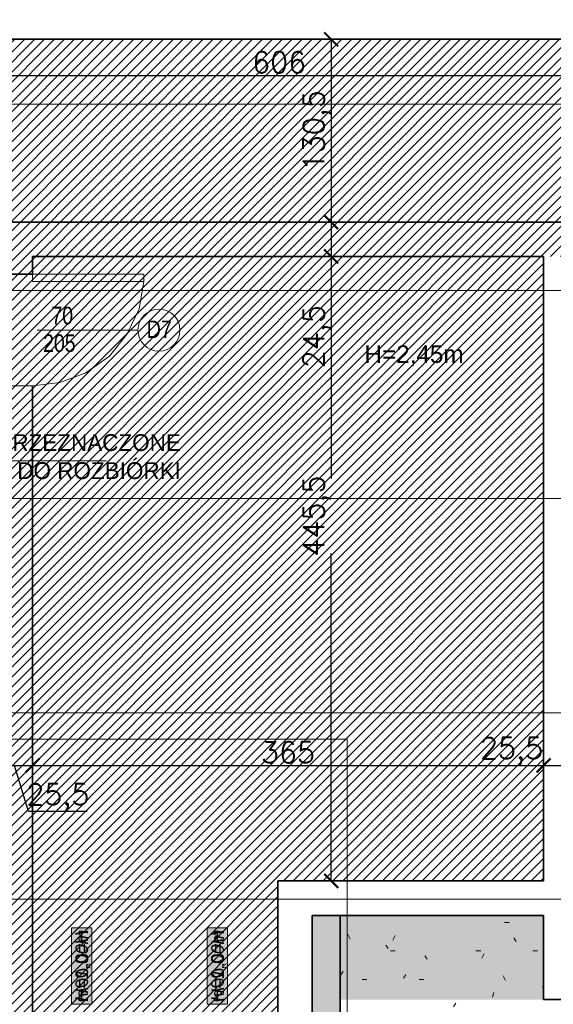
# Model space of a CAD drawing. Header units: millimetres. Extents: x -740 to 33545, y -26688 to 22494.
# Tile 53 of 256: x 9803 to 10184, y 6262 to 6964. Entities that reach past the tile are written whole.
import ezdxf
from ezdxf.lldxf.tags import DXFTag

# ---------------------------------------------------------------- set-up
doc = ezdxf.new("R2010")
doc.units = ezdxf.units.MM
doc.header["$MEASUREMENT"] = 0
doc.layers.get('Defpoints').update_dxf_attribs({"color": 252})
for name, color, linetype, lineweight in [('A_istniejące ściany', 252, 'Continuous', 35), ('A_izolacja', 252, 'Continuous', 9), ('A_l.przerywana', 252, 'ICAD_ISO03W100', 9), ('A_opisy', 252, 'Continuous', 15), ('A_wymiarowanie', 252, 'Continuous', 9), ('l.przerywana', 252, 'ICAD_ISO03W100', 5), ('Nowe_820-G Rysunki Obrazki_Nr_pióra__1', 252, 'Continuous', 13), ('Nowe_820-G Rysunki Obrazki_Nr_pióra__101', 252, 'Continuous', 5), ('Nowe_820-G Rysunki Obrazki_Nr_pióra__19', 252, 'Continuous', 0), ('Nowe_820-G Rysunki Obrazki_Nr_pióra__23', 252, 'Continuous', 15), ('wymiarowanie', 252, 'Continuous', 9)]:
    doc.layers.add(name, color=color, linetype=linetype, lineweight=lineweight)
doc.layers.add('UWAGI_podłoga na legarachdo rozbiórki', color=252, linetype='Continuous', lineweight=13, plot=False)
doc.styles.add('ARIALL', font='GOTHIC.TTF', dxfattribs={"height": 40})
doc.styles.add('styl1', font='arial.ttf', dxfattribs={"height": 15})
doc.styles.add('styl2', font='simplex.shx')
doc.styles.add('STYL_AUTOMATYCZNY_15', font='txt', dxfattribs={"width": 0.7958})
doc.styles.add('STYL_AUTOMATYCZNY_17', font='txt', dxfattribs={"width": 0.8056})
doc.styles.add('STYL_AUTOMATYCZNY_6', font='arial.ttf', dxfattribs={"width": 0.9924})
tags = doc.linetypes.add('ICAD_ISO03W100', pattern=[30, 12, -18]).pattern_tags.tags
tags[6:7] = [DXFTag(74, 4), DXFTag(75, 0), DXFTag(340, '0'), DXFTag(46, 1.0), DXFTag(50, 0.0), DXFTag(44, 0.0), DXFTag(45, 0.0)]
tags[4:5] = [DXFTag(74, 4), DXFTag(75, 0), DXFTag(340, '0'), DXFTag(46, 1.0), DXFTag(50, 0.0), DXFTag(44, 0.0), DXFTag(45, 0.0)]
doc.dimstyles.new('Kopia I_1.100', dxfattribs={"dimtxt": 15, "dimasz": 10, "dimexe": 5, "dimexo": 1, "dimgap": 1.5, "dimtad": 1, "dimdec": 1, "dimrnd": 0.5, "dimtxsty": 'styl2', "dimblk": 'ARCHTICK', "dimcen": 5, "dimadec": 0, "dimazin": 0, "dimtfac": 1, "dimtdec": 1, "dimtmove": 0, "dimatfit": 3, "dimldrblk": 'ARCHTICK', "dimfxl": 0, "dimarcsym": 0})

# ---------------------------------------------------------------- blocks, each defined once
blk = doc.blocks.new('_ArchTick')
at = {"color": 0, "linetype": 'ByBlock', "const_width": 0.15}
blk.add_lwpolyline([(-0.5, -0.5), (0.5, 0.5)], dxfattribs=at)
blk = doc.blocks.new('*D1855')
at = {"layer": 'Defpoints', "color": 0}
for p in [(9787.15, 6451.25), (9812.55, 6451.25), (9812.55, 6432.49)]:
    blk.add_point(p, dxfattribs=at)
at = {"layer": 'wymiarowanie', "color": 0, "lineweight": -2}
for p, q in [((9787.15, 6442.49), (9787.15, 6427.49)), ((9812.55, 6442.49), (9812.55, 6427.49)), ((9787.15, 6432.49), (9812.55, 6432.49)), ((9809.72, 6399.57), (9799.85, 6432.49)), ((9851.65, 6399.57), (9809.72, 6399.57))]:
    blk.add_line(p, q, dxfattribs=at)
at = {"layer": 'wymiarowanie', "color": 0, "lineweight": -2, "xscale": 10, "yscale": 10, "zscale": 10, "rotation": 180}
blk.add_blockref('_ArchTick', (9787.15, 6432.49), dxfattribs=at)
at = {"layer": 'wymiarowanie', "color": 0, "lineweight": -2, "xscale": 10, "yscale": 10, "zscale": 10}
blk.add_blockref('_ArchTick', (9812.55, 6432.49), dxfattribs=at)
at = {"layer": 'wymiarowanie', "color": 0, "insert": (9830.68, 6409.63), "char_height": 15, "attachment_point": 5, "style": 'styl2'}
blk.add_mtext('25,5', dxfattribs=at)
blk = doc.blocks.new('*D1856')
at = {"layer": 'Defpoints', "color": 0}
for p in [(9812.55, 6451.25), (10177.46, 6446.47), (10177.46, 6432.49)]:
    blk.add_point(p, dxfattribs=at)
at = {"layer": 'wymiarowanie', "color": 0, "lineweight": -2}
for p, q in [((9812.55, 6442.49), (9812.55, 6427.49)), ((10177.46, 6442.49), (10177.46, 6427.49)), ((9812.55, 6432.49), (10177.46, 6432.49))]:
    blk.add_line(p, q, dxfattribs=at)
at = {"layer": 'wymiarowanie', "color": 0, "lineweight": -2, "xscale": 10, "yscale": 10, "zscale": 10, "rotation": 180}
blk.add_blockref('_ArchTick', (9812.55, 6432.49), dxfattribs=at)
at = {"layer": 'wymiarowanie', "color": 0, "lineweight": -2, "xscale": 10, "yscale": 10, "zscale": 10}
blk.add_blockref('_ArchTick', (10177.46, 6432.49), dxfattribs=at)
at = {"layer": 'wymiarowanie', "color": 0, "insert": (9995, 6441.87), "char_height": 15, "attachment_point": 5, "style": 'styl2'}
blk.add_mtext('365', dxfattribs=at)
blk = doc.blocks.new('*D1857')
at = {"layer": 'Defpoints', "color": 0}
for p in [(10202.86, 6447.92), (10177.46, 6446.47), (10202.86, 6432.49)]:
    blk.add_point(p, dxfattribs=at)
at = {"layer": 'wymiarowanie', "color": 0, "lineweight": -2}
for p, q in [((10177.46, 6442.49), (10177.46, 6427.49)), ((10202.86, 6442.49), (10202.86, 6427.49)), ((10177.46, 6432.49), (10202.86, 6432.49))]:
    blk.add_line(p, q, dxfattribs=at)
at = {"layer": 'wymiarowanie', "color": 0, "lineweight": -2, "xscale": 10, "yscale": 10, "zscale": 10, "rotation": 180}
blk.add_blockref('_ArchTick', (10177.46, 6432.49), dxfattribs=at)
at = {"layer": 'wymiarowanie', "color": 0, "lineweight": -2, "xscale": 10, "yscale": 10, "zscale": 10}
blk.add_blockref('_ArchTick', (10202.86, 6432.49), dxfattribs=at)
at = {"layer": 'wymiarowanie', "color": 0, "insert": (10154.61, 6442.55), "char_height": 15, "attachment_point": 5, "style": 'styl2'}
blk.add_mtext('25,5', dxfattribs=at)
blk = doc.blocks.new('*D1863')
at = {"layer": 'Defpoints', "color": 0}
for p in [(10047.43, 6950.42), (10025.8, 6820.04), (10047.43, 6820.04)]:
    blk.add_point(p, dxfattribs=at)
at = {"layer": 'wymiarowanie', "color": 0, "lineweight": -2}
for p, q in [((10035.8, 6950.42), (10020.8, 6950.42)), ((10025.8, 6950.42), (10025.8, 6820.04)), ((10035.8, 6820.04), (10020.8, 6820.04))]:
    blk.add_line(p, q, dxfattribs=at)
at = {"layer": 'wymiarowanie', "color": 0, "lineweight": -2, "xscale": 10, "yscale": 10, "zscale": 10}
for p, rotation in [((10025.8, 6950.42), 90), ((10025.8, 6820.04), 270)]:
    blk.add_blockref('_ArchTick', p, dxfattribs=dict(at, rotation=rotation))
at = {"layer": 'wymiarowanie', "color": 0, "insert": (10015.74, 6885.23), "char_height": 15, "attachment_point": 5, "rotation": 90, "style": 'styl2'}
blk.add_mtext('130,5', dxfattribs=at)
blk = doc.blocks.new('*D1864')
at = {"layer": 'Defpoints', "color": 0}
for p in [(10047.43, 6820.04), (10025.8, 6795.48), (10046.43, 6795.48)]:
    blk.add_point(p, dxfattribs=at)
at = {"layer": 'wymiarowanie', "color": 0, "lineweight": -2}
for p, q in [((10035.8, 6820.04), (10020.8, 6820.04)), ((10025.8, 6820.04), (10025.8, 6795.48)), ((10035.8, 6795.48), (10020.8, 6795.48)), ((10025.8, 6795.48), (10025.8, 6717.42))]:
    blk.add_line(p, q, dxfattribs=at)
at = {"layer": 'wymiarowanie', "color": 0, "lineweight": -2, "xscale": 10, "yscale": 10, "zscale": 10}
for p, rotation in [((10025.8, 6820.04), 90), ((10025.8, 6795.48), 270)]:
    blk.add_blockref('_ArchTick', p, dxfattribs=dict(at, rotation=rotation))
at = {"layer": 'wymiarowanie', "color": 0, "insert": (10015.74, 6738.38), "char_height": 15, "attachment_point": 5, "rotation": 90, "style": 'styl2'}
blk.add_mtext('24,5', dxfattribs=at)
blk = doc.blocks.new('*D1865')
at = {"layer": 'Defpoints', "color": 0}
for p in [(10046.43, 6795.48), (10025.8, 6350.14), (10049.09, 6350.14)]:
    blk.add_point(p, dxfattribs=at)
at = {"layer": 'wymiarowanie', "color": 0, "lineweight": -2}
for p, q in [((10035.8, 6795.48), (10020.8, 6795.48)), ((10025.8, 6795.48), (10025.8, 6637.17)), ((10025.8, 6350.14), (10025.8, 6583.59)), ((10035.8, 6350.14), (10020.8, 6350.14))]:
    blk.add_line(p, q, dxfattribs=at)
at = {"layer": 'wymiarowanie', "color": 0, "lineweight": -2, "xscale": 10, "yscale": 10, "zscale": 10}
for p, rotation in [((10025.8, 6795.48), 90), ((10025.8, 6350.14), 270)]:
    blk.add_blockref('_ArchTick', p, dxfattribs=dict(at, rotation=rotation))
at = {"layer": 'wymiarowanie', "color": 0, "insert": (10015.74, 6610.38), "char_height": 15, "attachment_point": 5, "rotation": 90, "style": 'styl2'}
blk.add_mtext('445,5', dxfattribs=at)
blk = doc.blocks.new('*D1870')
at = {"layer": 'Defpoints', "color": 0}
for p in [(9685.55, 6950.42), (10291.76, 6950.42), (10291.76, 6924.64)]:
    blk.add_point(p, dxfattribs=at)
at = {"layer": 'wymiarowanie', "color": 0, "lineweight": -2}
for p, q in [((9685.55, 6934.64), (9685.55, 6919.64)), ((10291.76, 6934.64), (10291.76, 6919.64)), ((9685.55, 6924.64), (10291.76, 6924.64))]:
    blk.add_line(p, q, dxfattribs=at)
at = {"layer": 'wymiarowanie', "color": 0, "lineweight": -2, "xscale": 10, "yscale": 10, "zscale": 10, "rotation": 180}
blk.add_blockref('_ArchTick', (9685.55, 6924.64), dxfattribs=at)
at = {"layer": 'wymiarowanie', "color": 0, "lineweight": -2, "xscale": 10, "yscale": 10, "zscale": 10}
blk.add_blockref('_ArchTick', (10291.76, 6924.64), dxfattribs=at)
at = {"layer": 'wymiarowanie', "color": 0, "insert": (9988.65, 6934.01), "char_height": 15, "attachment_point": 5, "style": 'styl2'}
blk.add_mtext('606', dxfattribs=at)

msp = doc.modelspace()

# ---------------------------------------------------------------- hatches: boundary and pattern name
at = {"layer": 'A_istniejące ściany', "linetype": 'Continuous'}
for points in [[(10012.36, 6315.42), (10177.46, 6315.42), (10177.46, 6316.27), (10012.36, 6316.27)], [(10012.36, 6314.58), (10177.46, 6314.58), (10177.46, 6315.42), (10012.36, 6315.42)], [(10012.36, 6313.73), (10177.46, 6313.73), (10177.46, 6314.58), (10012.36, 6314.58)]]:
    msp.add_hatch(color=256, dxfattribs=at).paths.add_polyline_path(points)
at = {"layer": 'A_izolacja'}
h = msp.add_hatch(dxfattribs=at)
h.set_pattern_fill('OCTAGON', color=256, scale=5, style=0)
h.set_pattern_definition([(315, (0, 1.45), (5.0000015, -1e-15), [2.05061, -5.02046]), (0, (1.45, 0), (5, 5), [2.1, -2.9]), (45, (3.55, 0), (6e-16, 5.0000015), [2.05061, -5.02046]), (135, (5, 3.55), (-5.0000015, 6e-16), [2.05061, -5.02046]), (225, (1.45, 5), (-1e-15, -5.0000015), [2.05061, -5.02046]), (270, (0, 3.55), (5, -5), [2.1, -2.9])])
h.paths.add_polyline_path([(9977.65, 6175.2), (10032.36, 6175.2), (10032.36, 6325.58), (10012.36, 6325.58), (10012.36, 6195.2), (9977.65, 6195.2)])
h.paths.add_polyline_path([(9662.16, 6198.58), (9662.16, 6175.2), (9717.72, 6175.2), (9717.72, 6195.2), (9699.94, 6195.2), (9682.16, 6195.2), (9682.16, 6268.86), (9662.16, 6286.72)])
h.paths.add_polyline_path([(9787.15, 6175.2), (9812.55, 6175.2), (9812.55, 6195.2), (9787.15, 6195.2)])
h.paths.add_polyline_path([(9882.82, 6175.2), (9908.22, 6175.2), (9908.22, 6195.2), (9882.82, 6195.2)])
at = {"layer": 'A_opisy', "ltscale": 0.3}
for points in [[(9840.38, 6316.75), (9840.38, 6262.2), (9854.99, 6262.2), (9854.99, 6316.75)], [(9840.38, 6316.75), (9840.38, 6262.2), (9854.99, 6262.2), (9854.99, 6316.75)], [(9840.38, 6316.75), (9840.38, 6262.2), (9854.99, 6262.2), (9854.99, 6316.75)], [(9840.38, 6316.75), (9840.38, 6262.2), (9854.99, 6262.2), (9854.99, 6316.75)], [(9937.32, 6316.75), (9937.32, 6262.2), (9951.93, 6262.2), (9951.93, 6316.75)], [(9937.32, 6316.75), (9937.32, 6262.2), (9951.93, 6262.2), (9951.93, 6316.75)], [(9937.32, 6316.75), (9937.32, 6262.2), (9951.93, 6262.2), (9951.93, 6316.75)], [(9937.32, 6316.75), (9937.32, 6262.2), (9951.93, 6262.2), (9951.93, 6316.75)]]:
    msp.add_hatch(color=256, dxfattribs=at).paths.add_polyline_path(points)
at = {"layer": 'Nowe_820-G Rysunki Obrazki_Nr_pióra__1', "linetype": 'Continuous', "lineweight": 0}
for points in [[(10012.36, 6324.74), (10177.46, 6324.74), (10177.46, 6325.58), (10012.36, 6325.58)], [(10012.36, 6323.89), (10177.46, 6323.89), (10177.46, 6324.74), (10012.36, 6324.74)], [(10012.36, 6323.04), (10177.46, 6323.04), (10177.46, 6323.89), (10012.36, 6323.89)], [(10012.36, 6322.2), (10177.46, 6322.2), (10177.46, 6323.04), (10012.36, 6323.04)], [(10012.36, 6321.35), (10177.46, 6321.35), (10177.46, 6322.2), (10012.36, 6322.2)], [(10012.36, 6320.5), (10177.46, 6320.5), (10177.46, 6321.35), (10012.36, 6321.35)], [(10012.36, 6319.66), (10177.46, 6319.66), (10177.46, 6320.5), (10012.36, 6320.5)], [(10012.36, 6318.81), (10177.46, 6318.81), (10177.46, 6319.66), (10012.36, 6319.66)], [(10012.36, 6317.96), (10177.46, 6317.96), (10177.46, 6318.81), (10012.36, 6318.81)], [(10012.36, 6317.12), (10177.46, 6317.12), (10177.46, 6317.96), (10012.36, 6317.96)], [(10012.36, 6316.27), (10177.46, 6316.27), (10177.46, 6317.12), (10012.36, 6317.12)], [(10012.36, 6312.88), (10177.46, 6312.88), (10177.46, 6313.73), (10012.36, 6313.73)], [(10012.36, 6312.04), (10177.46, 6312.04), (10177.46, 6312.88), (10012.36, 6312.88)], [(10012.36, 6311.19), (10177.46, 6311.19), (10177.46, 6312.04), (10012.36, 6312.04)], [(10012.36, 6310.34), (10177.46, 6310.34), (10177.46, 6311.19), (10012.36, 6311.19)], [(10012.36, 6309.5), (10177.46, 6309.5), (10177.46, 6310.34), (10012.36, 6310.34)], [(10012.36, 6308.65), (10177.46, 6308.65), (10177.46, 6309.5), (10012.36, 6309.5)], [(10012.36, 6307.8), (10177.46, 6307.8), (10177.46, 6308.65), (10012.36, 6308.65)], [(10012.36, 6306.96), (10177.46, 6306.96), (10177.46, 6307.8), (10012.36, 6307.8)], [(10012.36, 6306.11), (10177.46, 6306.11), (10177.46, 6306.96), (10012.36, 6306.96)], [(10012.36, 6305.26), (10177.46, 6305.26), (10177.46, 6306.11), (10012.36, 6306.11)], [(10012.36, 6304.42), (10177.46, 6304.42), (10177.46, 6305.26), (10012.36, 6305.26)], [(10012.36, 6303.57), (10177.46, 6303.57), (10177.46, 6304.42), (10012.36, 6304.42)], [(10012.36, 6302.72), (10177.46, 6302.72), (10177.46, 6303.57), (10012.36, 6303.57)], [(10012.36, 6301.88), (10177.46, 6301.88), (10177.46, 6302.72), (10012.36, 6302.72)], [(10012.36, 6301.03), (10177.46, 6301.03), (10177.46, 6301.88), (10012.36, 6301.88)], [(10012.36, 6300.18), (10177.46, 6300.18), (10177.46, 6301.03), (10012.36, 6301.03)], [(10012.36, 6299.34), (10177.46, 6299.34), (10177.46, 6300.18), (10012.36, 6300.18)], [(10012.36, 6298.49), (10177.46, 6298.49), (10177.46, 6299.34), (10012.36, 6299.34)], [(10012.36, 6297.64), (10177.46, 6297.64), (10177.46, 6298.49), (10012.36, 6298.49)], [(10012.36, 6296.8), (10177.46, 6296.8), (10177.46, 6297.64), (10012.36, 6297.64)], [(10012.36, 6295.95), (10177.46, 6295.95), (10177.46, 6296.8), (10012.36, 6296.8)], [(10012.36, 6295.1), (10177.46, 6295.1), (10177.46, 6295.95), (10012.36, 6295.95)], [(10012.36, 6294.26), (10177.46, 6294.26), (10177.46, 6295.1), (10012.36, 6295.1)], [(10012.36, 6293.41), (10177.46, 6293.41), (10177.46, 6294.26), (10012.36, 6294.26)], [(10012.36, 6292.56), (10177.46, 6292.56), (10177.46, 6293.41), (10012.36, 6293.41)], [(10012.36, 6291.72), (10177.46, 6291.72), (10177.46, 6292.56), (10012.36, 6292.56)], [(10012.36, 6290.87), (10177.46, 6290.87), (10177.46, 6291.72), (10012.36, 6291.72)], [(10012.36, 6290.02), (10177.46, 6290.02), (10177.46, 6290.87), (10012.36, 6290.87)], [(10012.36, 6289.18), (10177.46, 6289.18), (10177.46, 6290.02), (10012.36, 6290.02)], [(10012.36, 6288.33), (10177.46, 6288.33), (10177.46, 6289.18), (10012.36, 6289.18)], [(10012.36, 6287.48), (10177.46, 6287.48), (10177.46, 6288.33), (10012.36, 6288.33)], [(10012.36, 6286.64), (10177.46, 6286.64), (10177.46, 6287.48), (10012.36, 6287.48)], [(10012.36, 6285.79), (10177.46, 6285.79), (10177.46, 6286.64), (10012.36, 6286.64)], [(10012.36, 6284.94), (10177.46, 6284.94), (10177.46, 6285.79), (10012.36, 6285.79)], [(10012.36, 6284.1), (10177.46, 6284.1), (10177.46, 6284.94), (10012.36, 6284.94)], [(10012.36, 6283.25), (10177.46, 6283.25), (10177.46, 6284.1), (10012.36, 6284.1)], [(10012.36, 6282.4), (10177.46, 6282.4), (10177.46, 6283.25), (10012.36, 6283.25)], [(10012.36, 6281.56), (10177.46, 6281.56), (10177.46, 6282.4), (10012.36, 6282.4)], [(10012.36, 6280.71), (10177.46, 6280.71), (10177.46, 6281.56), (10012.36, 6281.56)], [(10012.36, 6279.86), (10177.46, 6279.86), (10177.46, 6280.71), (10012.36, 6280.71)], [(10012.36, 6279.02), (10177.46, 6279.02), (10177.46, 6279.86), (10012.36, 6279.86)], [(10012.36, 6278.17), (10177.46, 6278.17), (10177.46, 6279.02), (10012.36, 6279.02)], [(10012.36, 6277.32), (10177.46, 6277.32), (10177.46, 6278.17), (10012.36, 6278.17)], [(10012.36, 6276.48), (10177.46, 6276.48), (10177.46, 6277.32), (10012.36, 6277.32)], [(10012.36, 6275.63), (10177.46, 6275.63), (10177.46, 6276.48), (10012.36, 6276.48)], [(10012.36, 6274.78), (10177.46, 6274.78), (10177.46, 6275.63), (10012.36, 6275.63)], [(10012.36, 6273.94), (10177.46, 6273.94), (10177.46, 6274.78), (10012.36, 6274.78)], [(10012.36, 6273.09), (10177.46, 6273.09), (10177.46, 6273.94), (10012.36, 6273.94)], [(10012.36, 6272.24), (10177.46, 6272.24), (10177.46, 6273.09), (10012.36, 6273.09)], [(10012.36, 6271.4), (10177.46, 6271.4), (10177.46, 6272.24), (10012.36, 6272.24)], [(10012.36, 6270.55), (10177.46, 6270.55), (10177.46, 6271.4), (10012.36, 6271.4)], [(10012.36, 6269.7), (10177.46, 6269.7), (10177.46, 6270.55), (10012.36, 6270.55)], [(10012.36, 6265.47), (10177.46, 6265.47), (10177.46, 6269.7), (10012.36, 6269.7)]]:
    msp.add_hatch(color=256, dxfattribs=at).paths.add_polyline_path(points)
at = {"layer": 'UWAGI_podłoga na legarachdo rozbiórki'}
h = msp.add_hatch(dxfattribs=at)
h.set_pattern_fill('ANSI31', color=256, scale=40, style=0)
h.paths.add_polyline_path([(9421.39, 6795.48), (10177.46, 6795.48), (10177.46, 6350.14), (9421.39, 6350.14)])
h.paths.add_polyline_path([(10202.86, 6950.42), (9615.84, 6950.42), (9615.84, 6795.48), (10202.86, 6795.48)])
h.paths.add_polyline_path([(9628.82, 6350.14), (9707.56, 6279.86), (9707.56, 6219.75), (9987.81, 6219.75), (9987.81, 6350.14), (9887.65, 6350.14)])
h.paths.add_polyline_path([(9615.27, 7055.41), (9685.55, 7055.41), (9685.55, 6950.42), (9615.27, 6950.42)])

# ---------------------------------------------------------------- linework, layer by layer
at = {"layer": 'A_istniejące ściany', "linetype": 'Continuous'}
for points in [[(9710.1, 6950.42), (10266.36, 6950.42)], [(10177.46, 6820.04), (9781.22, 6820.04)], [(10202.86, 6820.04), (10177.46, 6820.04)], [(9812.55, 6795.48), (10177.46, 6795.48)], [(9812.55, 6782.78), (9812.55, 6795.48)], [(10177.46, 6350.14), (10177.46, 6795.48)], [(9787.15, 6782.78), (9812.55, 6782.78)], [(9987.81, 6350.14), (9987.81, 6241.76)], [(10012.36, 6350.14), (9987.81, 6350.14)], [(10012.36, 6350.14), (10177.46, 6350.14)], [(10177.46, 6325.58), (10012.36, 6325.58)], [(10177.46, 6290.02), (10177.46, 6325.58)], [(10177.46, 6265.47), (10177.46, 6325.58)], [(10177.46, 6265.47), (10484.8, 6265.47)], [(10566.08, 6265.47), (10177.46, 6265.47)]]:
    msp.add_lwpolyline(points, dxfattribs=at)
at = {"layer": 'A_istniejące ściany'}
msp.add_lwpolyline([(9812.55, 6703.2), (9812.55, 6241.76)], dxfattribs=at)
at = {"layer": 'A_izolacja', "lineweight": 35}
for points in [[(9977.65, 6195.2), (10012.36, 6195.2), (10012.36, 6325.58)], [(9977.65, 6175.2), (10032.36, 6175.2), (10032.36, 6325.58)]]:
    msp.add_lwpolyline(points, dxfattribs=at)
at = {"layer": 'A_l.przerywana', "ltscale": 0.5}
msp.add_lwpolyline([(9657.16, 6170.2), (10037.36, 6170.2), (10037.36, 6451.25), (9657.16, 6451.25)], close=True, dxfattribs=at)
at = {"layer": 'A_opisy', "ltscale": 0.3}
for points in [[(9840.38, 6316.75), (9840.38, 6262.2), (9854.99, 6262.2), (9854.99, 6316.75)], [(9840.38, 6316.75), (9840.38, 6262.2), (9854.99, 6262.2), (9854.99, 6316.75)], [(9840.38, 6316.75), (9840.38, 6262.2), (9854.99, 6262.2), (9854.99, 6316.75)], [(9840.38, 6316.75), (9840.38, 6262.2), (9854.99, 6262.2), (9854.99, 6316.75)], [(9937.32, 6316.75), (9937.32, 6262.2), (9951.93, 6262.2), (9951.93, 6316.75)], [(9937.32, 6316.75), (9937.32, 6262.2), (9951.93, 6262.2), (9951.93, 6316.75)], [(9937.32, 6316.75), (9937.32, 6262.2), (9951.93, 6262.2), (9951.93, 6316.75)], [(9937.32, 6316.75), (9937.32, 6262.2), (9951.93, 6262.2), (9951.93, 6316.75)]]:
    msp.add_lwpolyline(points, close=True, dxfattribs=at)
at = {"layer": 'A_wymiarowanie'}
msp.add_line((9865.54, 6649.68), (9676.06, 6649.68), dxfattribs=at)
at = {"layer": 'l.przerywana'}
msp.add_line((10509.02, 6622.85), (9621.47, 6622.85), dxfattribs=at)
for points in [[(9131.06, 7438.52), (9131.06, 6337.16), (11598.45, 6337.16), (11598.45, 7444.31), (11370.13, 7444.31), (11370.13, 6904.14), (9353.84, 6904.14), (9353.84, 7438.52)], [(9263.86, 6771.34), (9263.86, 6469.96), (11465.65, 6469.96), (11465.65, 6771.34)]]:
    msp.add_lwpolyline(points, close=True, dxfattribs=at)
at = {"layer": 'Nowe_820-G Rysunki Obrazki_Nr_pióra__1', "linetype": 'Continuous', "lineweight": 13}
for points in [[(9948.01, 6950.42), (9937.85, 6950.42)], [(9948.01, 6950.42), (9958.17, 6950.42)], [(9948.01, 6820.04), (9937.85, 6820.04)], [(9948.01, 6820.04), (9958.17, 6820.04)], [(9948.01, 6795.48), (9937.85, 6795.48)], [(9948.01, 6795.48), (9958.17, 6795.48)], [(9892.13, 6777.7), (9888.75, 6758.23)], [(9888.75, 6758.23), (9880.28, 6740.45)], [(9815.93, 6742.99), (9887.9, 6742.99)], [(9880.28, 6740.45), (9867.58, 6724.36)], [(9867.58, 6724.36), (9850.65, 6712.51)], [(9850.65, 6712.51), (9832.02, 6705.74)], [(9832.02, 6705.74), (9812.55, 6703.2)], [(9812.55, 6553.34), (9812.55, 6543.18)], [(10012.36, 6325.58), (10012.36, 6195.2)]]:
    msp.add_lwpolyline(points, dxfattribs=at)
msp.add_circle((9902.9, 6742.99), 15, dxfattribs=at)
at = {"layer": 'Nowe_820-G Rysunki Obrazki_Nr_pióra__101', "linetype": 'Continuous', "lineweight": 5}
msp.add_lwpolyline([(10012.36, 6266.32), (10012.36, 6241.76)], dxfattribs=at)
at = {"layer": 'Nowe_820-G Rysunki Obrazki_Nr_pióra__19', "linetype": 'Continuous', "lineweight": 0}
for points in [[(10149.52, 6320.5), (10152.91, 6320.5)], [(10039.45, 6308.65), (10037.76, 6312.04)], [(10071.63, 6311.19), (10069.93, 6307.8)], [(10157.99, 6306.96), (10156.29, 6309.5)], [(10066.55, 6301.88), (10064.85, 6304.42)], [(10068.24, 6300.18), (10071.63, 6300.18)], [(10129.2, 6300.18), (10132.59, 6300.18)], [(10169.84, 6300.18), (10173.23, 6300.18)], [(10094.49, 6294.26), (10092.79, 6296.8)], [(10135.13, 6298.49), (10133.43, 6295.1)], [(10034.37, 6285.79), (10032.68, 6283.25)], [(10047.92, 6279.86), (10051.31, 6279.86)], [(10079.25, 6283.25), (10077.55, 6280.71)], [(10088.56, 6279.86), (10091.95, 6279.86)], [(10150.37, 6279.02), (10148.67, 6282.4)], [(10177.46, 6272.24), (10176.61, 6274.78)], [(10141.9, 6270.55), (10141.05, 6267.16)], [(10114.81, 6262.93), (10113.11, 6260.39)]]:
    msp.add_lwpolyline(points, dxfattribs=at)
at = {"layer": 'Nowe_820-G Rysunki Obrazki_Nr_pióra__23', "linetype": 'Continuous', "lineweight": 15}
for points in [[(9812.55, 6782.78), (9892.13, 6782.78)], [(9812.55, 6782.78), (9812.55, 6777.7)], [(9812.55, 6777.7), (9892.13, 6777.7)], [(9892.13, 6782.78), (9892.13, 6777.7)], [(9787.15, 6703.2), (9812.55, 6703.2)], [(10012.36, 6325.58), (10012.36, 6266.32)], [(10177.46, 6325.58), (10012.36, 6325.58)], [(10177.46, 6290.02), (10177.46, 6265.47)]]:
    msp.add_lwpolyline(points, dxfattribs=at)

# ---------------------------------------------------------------- texts
at = {"layer": 'A_opisy', "ltscale": 0.3, "char_height": 9, "width": 91.4611, "attachment_point": 1, "rotation": 90, "style": 'ARIALL'}
for s, insert in [('\\pi39.44855;{\\fArial|b0|i1|c238|p34;70}\\P\\pi39.44855;{\\fArial|b0|i1|c238|p34;70}', (9835.11, 6095.25)), ('\\pi39.44855;{\\fArial|b0|i1|c238|p34;70}\\P\\pi39.44855;{\\fArial|b0|i1|c238|p34;70}', (9932.05, 6095.25)), ('{\\fArial|b0|i1|c238|p34;H=1,00m}', (9843.26, 6263.96)), ('{\\fArial|b0|i1|c238|p34;H=1,00m}', (9940.2, 6263.96))]:
    msp.add_mtext(s, dxfattribs=dict(at, insert=insert))
at = {"layer": 'A_opisy', "ltscale": 0.3, "extrusion": (0, 0, -1), "char_height": 9, "width": 91.4611, "attachment_point": 1, "text_direction": (0, -1, 0), "style": 'ARIALL'}
for insert in [(9843.26, 6314.99), (9940.2, 6314.99)]:
    msp.add_mtext('{\\fArial|b0|i1|c238|p34;H=0,00m}', dxfattribs=dict(at, insert=insert))
at = {"layer": 'A_wymiarowanie', "insert": (9918.54, 6668.78), "char_height": 12, "width": 223.2778, "attachment_point": 3, "style": 'styl1'}
msp.add_mtext('{\\fCentury Gothic|b0|i0|c238|p34;KOMINY PRZEZNACZONE }{\\fCentury Gothic|b0|i0|c238|p34;DO ROZBIÓRKI}', dxfattribs=at)
at = {"layer": 'Nowe_820-G Rysunki Obrazki_Nr_pióra__1', "linetype": 'Continuous', "lineweight": 13, "char_height": 12.5, "attachment_point": 7}
for s, insert, style in [('\\A1;{\\pql;\\fArial|b0|i0|c238|p0;\\W0.795800;70}', (9826.09, 6746.98), 'STYL_AUTOMATYCZNY_15'), ('\\A1;{\\pql;\\fArial|b0|i0|c238|p0;\\W0.805600;D7}', (9894.07, 6737.33), 'STYL_AUTOMATYCZNY_17'), ('\\A1;{\\pql;\\fArial|b0|i0|c238|p0;\\W0.795800;205}', (9820.16, 6727.26), 'STYL_AUTOMATYCZNY_15'), ('\\A1;{\\pql;\\fArial|b0|i0|c238|p0;\\W0.992400;H=2,45m}', (10049.61, 6717.25), 'STYL_AUTOMATYCZNY_6')]:
    msp.add_mtext(s, dxfattribs=dict(at, insert=insert, style=style))

# ---------------------------------------------------------------- dimensions: what is measured, and where the dimension line sits
at = {"layer": 'wymiarowanie'}
dim = msp.add_linear_dim(base=(10025.8, 6820.04), p1=(10047.43, 6950.42), p2=(10047.43, 6820.04), angle=90, dimstyle='Kopia I_1.100', dxfattribs=at)
dim.commit()
dim.dimension.update_dxf_attribs({"geometry": '*D1863', "text_midpoint": (10015.74, 6885.23)})
for base, p1, p2, picture, middle in [((10291.76, 6924.64), (9685.55, 6950.42), (10291.76, 6950.42), '*D1870', (9988.65, 6934.01)), ((9812.55, 6432.49), (9787.15, 6451.25), (9812.55, 6451.25), '*D1855', (9811.22, 6409.63)), ((10177.46, 6432.49), (9812.55, 6451.25), (10177.46, 6446.47), '*D1856', (9995, 6441.87))]:
    dim = msp.add_linear_dim(base=base, p1=p1, p2=p2, dimstyle='Kopia I_1.100', override={"dimtmove": 1}, dxfattribs=at)
    dim.commit()
    dim.dimension.update_dxf_attribs({"geometry": picture, "text_midpoint": middle})
for base, p1, p2, picture, middle in [((10025.8, 6795.48), (10047.43, 6820.04), (10046.43, 6795.48), '*D1864', (10025.8, 6738.38)), ((10025.8, 6350.14), (10046.43, 6795.48), (10049.09, 6350.14), '*D1865', (10025.8, 6610.38))]:
    dim = msp.add_linear_dim(base=base, p1=p1, p2=p2, angle=90, dimstyle='Kopia I_1.100', override={"dimtmove": 1}, dxfattribs=at)
    dim.commit()
    dim.dimension.update_dxf_attribs({"geometry": picture, "text_midpoint": middle, "dimtype": 160})
dim = msp.add_linear_dim(base=(10202.86, 6432.49), p1=(10177.46, 6446.47), p2=(10202.86, 6447.92), dimstyle='Kopia I_1.100', override={"dimtmove": 1}, dxfattribs=at)
dim.commit()
dim.dimension.update_dxf_attribs({"geometry": '*D1857', "text_midpoint": (10154.61, 6432.49), "dimtype": 160})

doc.saveas('drawing.dxf')
